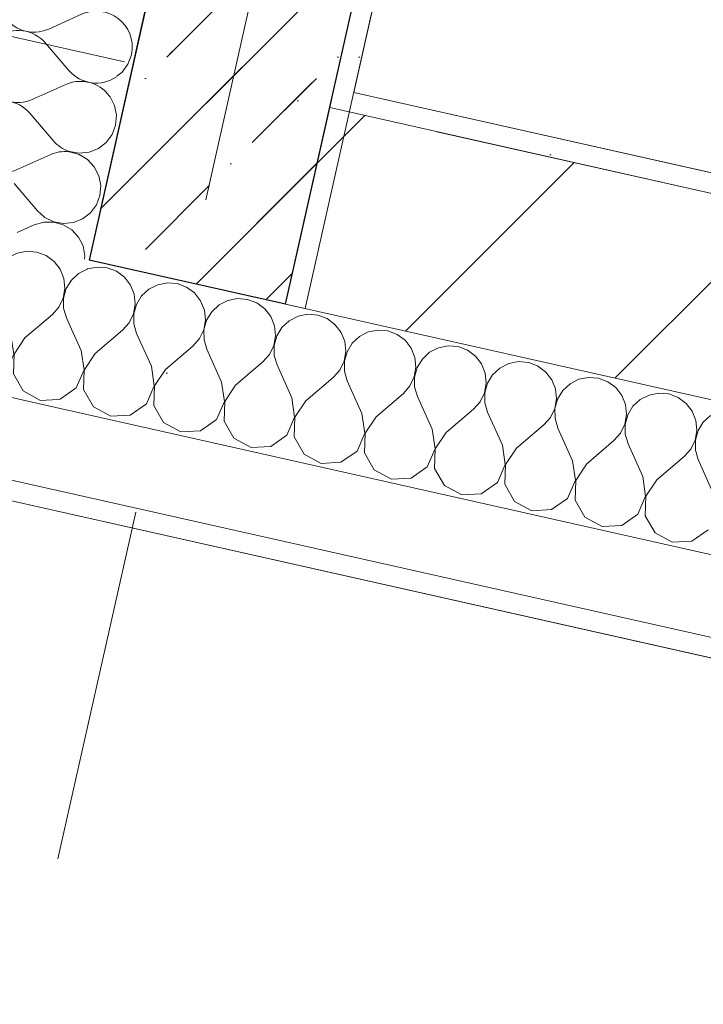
# Model space of a CAD drawing. Header units: millimetres. Extents: x -7218036 to -6972305, y 6116614 to 6334349.
# Tile 8 of 184: x -7182474 to -7181795, y 6135246 to 6136224. Entities that reach past the tile are written whole.
import ezdxf
from ezdxf.enums import TextEntityAlignment as Align

# ---------------------------------------------------------------- set-up
doc = ezdxf.new("R2010")
doc.units = ezdxf.units.MM
doc.header["$MEASUREMENT"] = 0
doc.linetypes.add('Штрихпунктирная', pattern=[670.277762, 352.777767, -176.388884, 0, -141.111112])
for name, color, linetype in [('S - квартира_помещение.АР', 7, 'Continuous'), ('АР-Стены_внешние_.АР', 7, 'Continuous'), ('АР-Чертеж-Оси_Осевые размеры.АР', 7, 'Continuous')]:
    doc.layers.add(name, color=color, linetype=linetype)
for name, color, linetype, lineweight in [('S - квартира_помещение.АР_Ном._пера__101', 252, 'Continuous', 0), ('АР-Стены_внешние_.АР_Ном._пера__1', 7, 'Continuous', 0), ('АР-Стены_внешние_.АР_Ном._пера__120', 7, 'Continuous', 0), ('АР-Чертеж-Оси_Осевые размеры.АР_Ном._пера__120', 7, 'Continuous', 0), ('Паспорта Зон Archicad_Ном._пера__1', 7, 'Continuous', 0)]:
    doc.layers.add(name, color=color, linetype=linetype, lineweight=lineweight)
doc.styles.add('РЎР“Р•РќР•Р\xa0Р\x98Р\xa0_РЎРўР\x98Р›Р¬_1', font='txt')
doc.styles.add('РЎР“Р•РќР•Р\xa0Р\x98Р\xa0_РЎРўР\x98Р›Р¬_2', font='calibri.ttf')
doc.styles.add('РЎР“Р•РќР•Р\xa0Р\x98Р\xa0_РЎРўР\x98Р›Р¬_3', font='GOTHIC.TTF')
pattern_1 = [(45, (-6566190.34, 6563027.8), (-111.369318, 111.369318), [0, -105, 0, -157.5]), (110, (-6565840.34, 6563027.8), (148.001588, 53.868173), [0, -77, 0, -133])]
pattern_2 = [(45, (-6566190.34, 6562677.8), (-84.852814, 84.852814), []), (45, (-6566232.77, 6562720.22), (-84.852814, 84.852814), [90, -30, 0, -30])]

# ---------------------------------------------------------------- blocks, each defined once
blk = doc.blocks.new('Стандартный Маркер Сетки[15]_6', base_point=(-7217047.88, 6143970.27))
at = {"layer": 'АР-Чертеж-Оси_Осевые размеры.АР_Ном._пера__120', "color": 7, "linetype": 'Штрихпунктирная', "lineweight": 0}
blk.add_line((-7216072.19, 6143751.13), (-7137130.99, 6126021.36), dxfattribs=at)
at = {"layer": 'АР-Чертеж-Оси_Осевые размеры.АР_Ном._пера__120', "color": 7, "lineweight": 0, "style": 'РЎР“Р•РќР•Р\xa0Р\x98Р\xa0_РЎРўР\x98Р›Р¬_3'}
for tag, p in [('AC_MarkerText_1_0', (-7217465.8, 6144260.91)), ('AC_MarkerText_1_1', (-7135597.52, 6125873.73))]:
    blk.add_attdef(tag, text='', height=350, rotation=347.34172, dxfattribs=at).set_placement(p, align=Align.TOP_CENTER)
blk = doc.blocks.new('Стандартный Маркер Сетки[18]_6', base_point=(-7217047.88, 6143970.27))
at = {"layer": 'АР-Чертеж-Оси_Осевые размеры.АР_Ном._пера__120', "color": 7, "linetype": 'Штрихпунктирная', "lineweight": 0}
blk.add_line((-7216072.19, 6143751.13), (-7137130.99, 6126021.36), dxfattribs=at)
at = {"layer": 'АР-Чертеж-Оси_Осевые размеры.АР_Ном._пера__120', "color": 7, "lineweight": 0, "style": 'РЎР“Р•РќР•Р\xa0Р\x98Р\xa0_РЎРўР\x98Р›Р¬_3'}
for tag, p in [('AC_MarkerText_1_0', (-7217465.8, 6144260.91)), ('AC_MarkerText_1_1', (-7135597.52, 6125873.73))]:
    blk.add_attdef(tag, text='', height=350, rotation=347.34172, dxfattribs=at).set_placement(p, align=Align.TOP_CENTER)
blk = doc.blocks.new('Стандартный Маркер Сетки[21]_6', base_point=(-7217047.88, 6143970.27))
at = {"layer": 'АР-Чертеж-Оси_Осевые размеры.АР_Ном._пера__120', "color": 7, "linetype": 'Штрихпунктирная', "lineweight": 0}
blk.add_line((-7216072.19, 6143751.13), (-7137130.99, 6126021.36), dxfattribs=at)
at = {"layer": 'АР-Чертеж-Оси_Осевые размеры.АР_Ном._пера__120', "color": 7, "lineweight": 0, "style": 'РЎР“Р•РќР•Р\xa0Р\x98Р\xa0_РЎРўР\x98Р›Р¬_3'}
for tag, p in [('AC_MarkerText_1_0', (-7217465.8, 6144260.91)), ('AC_MarkerText_1_1', (-7135597.52, 6125873.73))]:
    blk.add_attdef(tag, text='', height=350, rotation=347.34172, dxfattribs=at).set_placement(p, align=Align.TOP_CENTER)
blk = doc.blocks.new('Стандартный Маркер Сетки[24]_6', base_point=(-7217047.88, 6143970.27))
at = {"layer": 'АР-Чертеж-Оси_Осевые размеры.АР_Ном._пера__120', "color": 7, "linetype": 'Штрихпунктирная', "lineweight": 0}
blk.add_line((-7216072.19, 6143751.13), (-7137130.99, 6126021.36), dxfattribs=at)
at = {"layer": 'АР-Чертеж-Оси_Осевые размеры.АР_Ном._пера__120', "color": 7, "lineweight": 0, "style": 'РЎР“Р•РќР•Р\xa0Р\x98Р\xa0_РЎРўР\x98Р›Р¬_3'}
for tag, p in [('AC_MarkerText_1_0', (-7217465.8, 6144260.91)), ('AC_MarkerText_1_1', (-7135597.52, 6125873.73))]:
    blk.add_attdef(tag, text='', height=350, rotation=347.34172, dxfattribs=at).set_placement(p, align=Align.TOP_CENTER)
blk = doc.blocks.new('Жилая комната_1_33_7', base_point=(-7180351.79, 6134403.51))
at = {"layer": 'S - квартира_помещение.АР_Ном._пера__101', "color": 252, "linetype": 'Continuous', "lineweight": 0, "flags": 128}
blk.add_lwpolyline([(-7182142.08, 6136151.32), (-7178288.08, 6135285.74), (-7177115.7, 6140505.73), (-7180969.7, 6141371.31)], close=True, dxfattribs=at)
at = {"layer": 'Паспорта Зон Archicad_Ном._пера__1', "color": 7, "lineweight": 0, "style": 'РЎР“Р•РќР•Р\xa0Р\x98Р\xa0_РЎРўР\x98Р›Р¬_1'}
blk.add_attdef('ROOM_NUMBER', text='', height=250, rotation=347.34174, dxfattribs=at).set_placement((-7179425.21, 6139209.43), align=Align.MIDDLE_CENTER)
at = {"layer": 'Паспорта Зон Archicad_Ном._пера__1', "color": 7, "lineweight": 0, "style": 'РЎР“Р•РќР•Р\xa0Р\x98Р\xa0_РЎРўР\x98Р›Р¬_2'}
blk.add_attdef('ROOM_AREA', text='', height=200, rotation=347.34174, dxfattribs=at).set_placement((-7178556.28, 6135509.88), align=Align.MIDDLE_RIGHT)
blk = doc.blocks.new('*X557', base_point=(-6566190.34, 6562677.79))
at = {"layer": 'АР-Стены_внешние_.АР_Ном._пера__1', "color": 7, "linetype": 'Continuous', "lineweight": 0}
for p, q in [((-7182484.99, 6135987.29), (-7182492.21, 6135980.59)), ((-7182476.21, 6135991.76), (-7182484.99, 6135987.29)), ((-7182466.54, 6135993.66), (-7182476.21, 6135991.76)), ((-7182456.72, 6135992.85), (-7182466.54, 6135993.66)), ((-7182447.5, 6135989.39), (-7182456.72, 6135992.85)), ((-7182439.57, 6135983.53), (-7182447.5, 6135989.39)), ((-7182498.55, 6135972.44), (-7182498.99, 6135976.64)), ((-7182492.21, 6135980.59), (-7182497.33, 6135972.17)), ((-7182433.55, 6135975.74), (-7182439.57, 6135983.53)), ((-7182429.88, 6135966.59), (-7182433.55, 6135975.74)), ((-7182406.98, 6135975.87), (-7182415.3, 6135971.64)), ((-7182500.24, 6135962.73), (-7182498.55, 6135972.44)), ((-7182497.33, 6135972.17), (-7182499.96, 6135962.67)), ((-7182428.85, 6135956.79), (-7182429.88, 6135966.59)), ((-7182415.3, 6135971.64), (-7182422.52, 6135964.94)), ((-7182504.52, 6135953.86), (-7182500.24, 6135962.73)), ((-7182499.96, 6135962.67), (-7182499.88, 6135952.82)), ((-7182430.54, 6135947.08), (-7182428.85, 6135956.79)), ((-7182427.64, 6135956.52), (-7182430.26, 6135947.02)), ((-7182422.52, 6135964.94), (-7182427.64, 6135956.52)), ((-7182526.79, 6135933.07), (-7182511.06, 6135946.49)), ((-7182511.06, 6135946.49), (-7182504.52, 6135953.86)), ((-7182499.88, 6135952.82), (-7182497.12, 6135943.36)), ((-7182434.82, 6135938.21), (-7182430.54, 6135947.08)), ((-7182430.26, 6135947.02), (-7182430.19, 6135937.16)), ((-7182482.47, 6135910.79), (-7182497.12, 6135943.36)), ((-7182441.37, 6135930.84), (-7182434.82, 6135938.21)), ((-7182430.19, 6135937.16), (-7182427.43, 6135927.71)), ((-7182468.54, 6135907.66), (-7182441.37, 6135930.84)), ((-7182421, 6135913.42), (-7182427.43, 6135927.71)), ((-7182479.64, 6135891.47), (-7182482.47, 6135910.79)), ((-7182468.54, 6135907.66), (-7182479.36, 6135891.41)), ((-7182549.37, 6135897.68), (-7182549.71, 6135887.56)), ((-7182549.71, 6135887.56), (-7182540.02, 6135870.61)), ((-7182487.38, 6135873.56), (-7182479.64, 6135891.47)), ((-7182479.36, 6135891.41), (-7182480.02, 6135871.9)), ((-7182540.02, 6135870.61), (-7182522.87, 6135861.29)), ((-7182503.38, 6135862.38), (-7182487.38, 6135873.56)), ((-7182480.02, 6135871.9), (-7182470.33, 6135854.96)), ((-7182522.87, 6135861.29), (-7182503.38, 6135862.38)), ((-7182470.33, 6135854.96), (-7182453.18, 6135845.64)), ((-7182453.18, 6135845.64), (-7182436.01, 6135846.6))]:
    blk.add_line(p, q, dxfattribs=at)
blk = doc.blocks.new('*X558', base_point=(-6566190.34, 6562677.79))
at = {"layer": 'АР-Стены_внешние_.АР_Ном._пера__1', "color": 7, "linetype": 'Continuous', "lineweight": 0}
for p, q in [((-7182406.52, 6135976.11), (-7182406.98, 6135975.87)), ((-7182396.85, 6135978.01), (-7182406.52, 6135976.11)), ((-7182387.03, 6135977.2), (-7182396.85, 6135978.01)), ((-7182377.8, 6135973.73), (-7182387.03, 6135977.2)), ((-7182369.88, 6135967.88), (-7182377.8, 6135973.73)), ((-7182363.85, 6135960.08), (-7182369.88, 6135967.88)), ((-7182360.19, 6135950.94), (-7182363.85, 6135960.08)), ((-7182345.61, 6135955.99), (-7182352.83, 6135949.28)), ((-7182336.82, 6135960.46), (-7182345.61, 6135955.99)), ((-7182327.16, 6135962.36), (-7182336.82, 6135960.46)), ((-7182317.34, 6135961.55), (-7182327.16, 6135962.36)), ((-7182308.11, 6135958.08), (-7182317.34, 6135961.55)), ((-7182300.19, 6135952.23), (-7182308.11, 6135958.08)), ((-7182359.16, 6135941.14), (-7182360.19, 6135950.94)), ((-7182352.83, 6135949.28), (-7182357.95, 6135940.86)), ((-7182294.16, 6135944.43), (-7182300.19, 6135952.23)), ((-7182257.46, 6135946.71), (-7182267.13, 6135944.8)), ((-7182247.64, 6135945.89), (-7182257.46, 6135946.71)), ((-7182238.42, 6135942.43), (-7182247.64, 6135945.89)), ((-7182360.85, 6135931.43), (-7182359.16, 6135941.14)), ((-7182357.95, 6135940.86), (-7182360.57, 6135931.37)), ((-7182290.5, 6135935.28), (-7182294.16, 6135944.43)), ((-7182275.91, 6135940.33), (-7182283.14, 6135933.63)), ((-7182267.13, 6135944.8), (-7182275.91, 6135940.33)), ((-7182230.49, 6135936.58), (-7182238.42, 6135942.43)), ((-7182224.47, 6135928.78), (-7182230.49, 6135936.58)), ((-7182365.13, 6135922.55), (-7182360.85, 6135931.43)), ((-7182360.57, 6135931.37), (-7182360.5, 6135921.51)), ((-7182289.47, 6135925.48), (-7182290.5, 6135935.28)), ((-7182283.14, 6135933.63), (-7182288.26, 6135925.21)), ((-7182220.8, 6135919.63), (-7182224.47, 6135928.78)), ((-7182197.44, 6135929.15), (-7182206.22, 6135924.68)), ((-7182187.77, 6135931.05), (-7182197.44, 6135929.15)), ((-7182177.95, 6135930.24), (-7182187.77, 6135931.05)), ((-7182168.73, 6135926.78), (-7182177.95, 6135930.24)), ((-7182160.8, 6135920.92), (-7182168.73, 6135926.78)), ((-7182371.67, 6135915.18), (-7182365.13, 6135922.55)), ((-7182360.5, 6135921.51), (-7182357.74, 6135912.05)), ((-7182291.16, 6135915.78), (-7182289.47, 6135925.48)), ((-7182288.26, 6135925.21), (-7182290.88, 6135915.71)), ((-7182219.78, 6135909.83), (-7182220.8, 6135919.63)), ((-7182213.45, 6135917.98), (-7182218.56, 6135909.56)), ((-7182206.22, 6135924.68), (-7182213.45, 6135917.98)), ((-7182154.78, 6135913.13), (-7182160.8, 6135920.92)), ((-7182412.78, 6135895.13), (-7182421, 6135913.42)), ((-7182398.84, 6135892), (-7182371.67, 6135915.18)), ((-7182343.09, 6135879.48), (-7182357.74, 6135912.05)), ((-7182301.98, 6135899.53), (-7182295.44, 6135906.9)), ((-7182295.44, 6135906.9), (-7182291.16, 6135915.78)), ((-7182290.88, 6135915.71), (-7182290.81, 6135905.86)), ((-7182221.47, 6135900.12), (-7182219.78, 6135909.83)), ((-7182218.56, 6135909.56), (-7182221.19, 6135900.06)), ((-7182151.11, 6135903.98), (-7182154.78, 6135913.13)), ((-7182136.53, 6135909.03), (-7182143.75, 6135902.33)), ((-7182127.75, 6135913.5), (-7182136.53, 6135909.03)), ((-7182118.08, 6135915.4), (-7182127.75, 6135913.5)), ((-7182108.26, 6135914.59), (-7182118.08, 6135915.4)), ((-7182099.03, 6135911.12), (-7182108.26, 6135914.59)), ((-7182091.11, 6135905.27), (-7182099.03, 6135911.12)), ((-7182329.15, 6135876.35), (-7182301.98, 6135899.53)), ((-7182290.81, 6135905.86), (-7182288.04, 6135896.4)), ((-7182225.75, 6135891.25), (-7182221.47, 6135900.12)), ((-7182221.19, 6135900.06), (-7182221.11, 6135890.21)), ((-7182150.08, 6135894.18), (-7182151.11, 6135903.98)), ((-7182143.75, 6135902.33), (-7182148.87, 6135893.91)), ((-7182085.08, 6135897.47), (-7182091.11, 6135905.27)), ((-7182081.42, 6135888.33), (-7182085.08, 6135897.47)), ((-7182058.06, 6135897.85), (-7182066.84, 6135893.38)), ((-7182048.39, 6135899.75), (-7182058.06, 6135897.85)), ((-7182038.57, 6135898.94), (-7182048.39, 6135899.75)), ((-7182029.34, 6135895.47), (-7182038.57, 6135898.94)), ((-7182409.95, 6135875.82), (-7182412.78, 6135895.13)), ((-7182398.84, 6135892), (-7182409.66, 6135875.76)), ((-7182273.4, 6135863.83), (-7182288.04, 6135896.4)), ((-7182232.29, 6135883.88), (-7182225.75, 6135891.25)), ((-7182221.11, 6135890.21), (-7182218.35, 6135880.75)), ((-7182151.78, 6135884.47), (-7182150.08, 6135894.18)), ((-7182148.87, 6135893.91), (-7182151.49, 6135884.41)), ((-7182080.39, 6135878.53), (-7182081.42, 6135888.33)), ((-7182066.84, 6135893.38), (-7182074.06, 6135886.67)), ((-7182021.42, 6135889.62), (-7182029.34, 6135895.47)), ((-7182015.39, 6135881.82), (-7182021.42, 6135889.62)), ((-7182340.25, 6135860.17), (-7182343.09, 6135879.48)), ((-7182259.46, 6135860.7), (-7182232.29, 6135883.88)), ((-7182203.7, 6135848.18), (-7182218.35, 6135880.75)), ((-7182156.05, 6135875.6), (-7182151.78, 6135884.47)), ((-7182151.49, 6135884.41), (-7182151.42, 6135874.55)), ((-7182082.08, 6135868.82), (-7182080.39, 6135878.53)), ((-7182079.18, 6135878.25), (-7182081.8, 6135868.76)), ((-7182074.06, 6135886.67), (-7182079.18, 6135878.25)), ((-7182011.73, 6135872.67), (-7182015.39, 6135881.82)), ((-7181997.14, 6135877.72), (-7182004.37, 6135871.02)), ((-7181988.36, 6135882.19), (-7181997.14, 6135877.72)), ((-7181978.69, 6135884.1), (-7181988.36, 6135882.19)), ((-7181968.87, 6135883.28), (-7181978.69, 6135884.1)), ((-7181959.65, 6135879.82), (-7181968.87, 6135883.28)), ((-7181951.72, 6135873.97), (-7181959.65, 6135879.82)), ((-7182417.69, 6135857.9), (-7182409.95, 6135875.82)), ((-7182409.66, 6135875.76), (-7182410.33, 6135856.25)), ((-7182329.15, 6135876.35), (-7182339.97, 6135860.11)), ((-7182189.77, 6135845.05), (-7182162.6, 6135868.23)), ((-7182162.6, 6135868.23), (-7182156.05, 6135875.6)), ((-7182151.42, 6135874.55), (-7182148.66, 6135865.1)), ((-7182086.36, 6135859.94), (-7182082.08, 6135868.82)), ((-7182081.8, 6135868.76), (-7182081.73, 6135858.9)), ((-7182010.7, 6135862.87), (-7182011.73, 6135872.67)), ((-7182004.37, 6135871.02), (-7182009.49, 6135862.6)), ((-7181945.7, 6135866.17), (-7181951.72, 6135873.97)), ((-7181909, 6135868.44), (-7181918.67, 6135866.54)), ((-7181899.18, 6135867.63), (-7181909, 6135868.44)), ((-7181889.96, 6135864.17), (-7181899.18, 6135867.63)), ((-7182433.69, 6135846.73), (-7182417.69, 6135857.9)), ((-7182347.99, 6135842.25), (-7182340.25, 6135860.17)), ((-7182339.97, 6135860.11), (-7182340.64, 6135840.6)), ((-7182270.56, 6135844.52), (-7182273.4, 6135863.83)), ((-7182259.46, 6135860.7), (-7182270.28, 6135844.45)), ((-7182134.01, 6135832.52), (-7182148.66, 6135865.1)), ((-7182092.9, 6135852.57), (-7182086.36, 6135859.94)), ((-7182081.73, 6135858.9), (-7182078.97, 6135849.44)), ((-7182012.39, 6135853.17), (-7182010.7, 6135862.87)), ((-7182009.49, 6135862.6), (-7182012.11, 6135853.1)), ((-7181942.03, 6135857.02), (-7181945.7, 6135866.17)), ((-7181927.45, 6135862.07), (-7181934.68, 6135855.37)), ((-7181918.67, 6135866.54), (-7181927.45, 6135862.07)), ((-7181882.03, 6135858.31), (-7181889.96, 6135864.17)), ((-7181876.01, 6135850.52), (-7181882.03, 6135858.31)), ((-7182410.33, 6135856.25), (-7182400.64, 6135839.31)), ((-7182200.87, 6135828.86), (-7182203.7, 6135848.18)), ((-7182120.07, 6135829.39), (-7182092.9, 6135852.57)), ((-7182064.32, 6135816.87), (-7182078.97, 6135849.44)), ((-7182016.67, 6135844.29), (-7182012.39, 6135853.17)), ((-7182012.11, 6135853.1), (-7182012.04, 6135843.25)), ((-7181941.01, 6135847.22), (-7181942.03, 6135857.02)), ((-7181934.68, 6135855.37), (-7181939.79, 6135846.95)), ((-7181872.34, 6135841.37), (-7181876.01, 6135850.52)), ((-7181848.98, 6135850.89), (-7181857.76, 6135846.42)), ((-7181839.31, 6135852.79), (-7181848.98, 6135850.89)), ((-7181829.49, 6135851.98), (-7181839.31, 6135852.79)), ((-7181820.26, 6135848.51), (-7181829.49, 6135851.98)), ((-7181812.34, 6135842.66), (-7181820.26, 6135848.51)), ((-7182436.01, 6135846.6), (-7182433.69, 6135846.73)), ((-7182400.64, 6135839.31), (-7182383.49, 6135829.99)), ((-7182364, 6135831.08), (-7182347.99, 6135842.25)), ((-7182340.64, 6135840.6), (-7182330.95, 6135823.65)), ((-7182278.3, 6135826.6), (-7182270.56, 6135844.52)), ((-7182270.28, 6135844.45), (-7182270.94, 6135824.95)), ((-7182189.77, 6135845.05), (-7182200.59, 6135828.8)), ((-7182023.21, 6135836.92), (-7182016.67, 6135844.29)), ((-7182012.04, 6135843.25), (-7182009.27, 6135833.79)), ((-7181942.7, 6135837.51), (-7181941.01, 6135847.22)), ((-7181939.79, 6135846.95), (-7181942.42, 6135837.45)), ((-7181871.31, 6135831.57), (-7181872.34, 6135841.37)), ((-7181864.98, 6135839.72), (-7181870.1, 6135831.3)), ((-7181857.76, 6135846.42), (-7181864.98, 6135839.72)), ((-7181806.31, 6135834.86), (-7181812.34, 6135842.66)), ((-7182383.49, 6135829.99), (-7182364, 6135831.08)), ((-7182208.61, 6135810.95), (-7182200.87, 6135828.86)), ((-7182200.59, 6135828.8), (-7182201.25, 6135809.29)), ((-7182131.18, 6135813.21), (-7182134.01, 6135832.52)), ((-7182120.07, 6135829.39), (-7182130.89, 6135813.15)), ((-7182050.38, 6135813.74), (-7182023.21, 6135836.92)), ((-7181994.63, 6135801.22), (-7182009.27, 6135833.79)), ((-7181953.52, 6135821.27), (-7181946.98, 6135828.64)), ((-7181946.98, 6135828.64), (-7181942.7, 6135837.51)), ((-7181942.42, 6135837.45), (-7181942.34, 6135827.6)), ((-7181873.01, 6135821.86), (-7181871.31, 6135831.57)), ((-7181870.1, 6135831.3), (-7181872.72, 6135821.8)), ((-7181802.65, 6135825.72), (-7181806.31, 6135834.86)), ((-7181788.07, 6135830.76), (-7181795.29, 6135824.06)), ((-7182330.95, 6135823.65), (-7182313.8, 6135814.34)), ((-7182294.31, 6135815.43), (-7182278.3, 6135826.6)), ((-7182270.94, 6135824.95), (-7182261.25, 6135808)), ((-7181980.69, 6135798.09), (-7181953.52, 6135821.27)), ((-7181942.34, 6135827.6), (-7181939.58, 6135818.14)), ((-7181877.28, 6135812.99), (-7181873.01, 6135821.86)), ((-7181872.72, 6135821.8), (-7181872.65, 6135811.94)), ((-7181801.62, 6135815.92), (-7181802.65, 6135825.72)), ((-7181795.29, 6135824.06), (-7181800.41, 6135815.64)), ((-7182313.8, 6135814.34), (-7182294.31, 6135815.43)), ((-7182224.61, 6135799.77), (-7182208.61, 6135810.95)), ((-7182201.25, 6135809.29), (-7182191.56, 6135792.35)), ((-7182138.92, 6135795.29), (-7182131.18, 6135813.21)), ((-7182130.89, 6135813.15), (-7182131.56, 6135793.64)), ((-7182061.48, 6135797.56), (-7182064.32, 6135816.87)), ((-7182050.38, 6135813.74), (-7182061.2, 6135797.5)), ((-7181924.93, 6135785.57), (-7181939.58, 6135818.14)), ((-7181883.83, 6135805.62), (-7181877.28, 6135812.99)), ((-7181872.65, 6135811.94), (-7181869.89, 6135802.49)), ((-7181803.31, 6135806.21), (-7181801.62, 6135815.92)), ((-7181800.41, 6135815.64), (-7181803.03, 6135806.15)), ((-7182261.25, 6135808), (-7182244.1, 6135798.68)), ((-7182244.1, 6135798.68), (-7182224.61, 6135799.77)), ((-7181991.79, 6135781.91), (-7181994.63, 6135801.22)), ((-7181911, 6135782.44), (-7181883.83, 6135805.62)), ((-7181855.24, 6135769.91), (-7181869.89, 6135802.49)), ((-7181807.59, 6135797.33), (-7181803.31, 6135806.21)), ((-7181803.03, 6135806.15), (-7181802.96, 6135796.29)), ((-7182191.56, 6135792.35), (-7182174.41, 6135783.03)), ((-7182154.92, 6135784.12), (-7182138.92, 6135795.29)), ((-7182131.56, 6135793.64), (-7182121.87, 6135776.7)), ((-7182069.22, 6135779.64), (-7182061.48, 6135797.56)), ((-7182061.2, 6135797.5), (-7182061.87, 6135777.99)), ((-7181980.69, 6135798.09), (-7181991.51, 6135781.84)), ((-7181841.3, 6135766.78), (-7181814.13, 6135789.96)), ((-7181814.13, 6135789.96), (-7181807.59, 6135797.33)), ((-7181802.96, 6135796.29), (-7181800.2, 6135786.83)), ((-7182174.41, 6135783.03), (-7182154.92, 6135784.12)), ((-7182085.23, 6135768.47), (-7182069.22, 6135779.64)), ((-7181999.53, 6135763.99), (-7181991.79, 6135781.91)), ((-7181991.51, 6135781.84), (-7181992.17, 6135762.34)), ((-7181922.1, 6135766.25), (-7181924.93, 6135785.57)), ((-7181911, 6135782.44), (-7181921.82, 6135766.19)), ((-7181785.55, 6135754.26), (-7181800.2, 6135786.83)), ((-7182121.87, 6135776.7), (-7182104.72, 6135767.38)), ((-7182061.87, 6135777.99), (-7182052.18, 6135761.04)), ((-7181852.41, 6135750.6), (-7181855.24, 6135769.91)), ((-7182104.72, 6135767.38), (-7182085.23, 6135768.47)), ((-7182052.18, 6135761.04), (-7182035.03, 6135751.73)), ((-7182015.54, 6135752.82), (-7181999.53, 6135763.99)), ((-7181992.17, 6135762.34), (-7181982.48, 6135745.39)), ((-7181929.84, 6135748.34), (-7181922.1, 6135766.25)), ((-7181921.82, 6135766.19), (-7181922.48, 6135746.68)), ((-7181841.3, 6135766.78), (-7181852.12, 6135750.54)), ((-7182035.03, 6135751.73), (-7182015.54, 6135752.82)), ((-7181860.15, 6135732.68), (-7181852.41, 6135750.6)), ((-7181852.12, 6135750.54), (-7181852.79, 6135731.03)), ((-7181982.48, 6135745.39), (-7181965.33, 6135736.07)), ((-7181945.84, 6135737.16), (-7181929.84, 6135748.34)), ((-7181922.48, 6135746.68), (-7181912.79, 6135729.74)), ((-7181965.33, 6135736.07), (-7181945.84, 6135737.16)), ((-7181876.15, 6135721.51), (-7181860.15, 6135732.68)), ((-7181852.79, 6135731.03), (-7181843.1, 6135714.09)), ((-7181912.79, 6135729.74), (-7181895.64, 6135720.42)), ((-7181895.64, 6135720.42), (-7181876.15, 6135721.51)), ((-7181843.1, 6135714.09), (-7181825.95, 6135704.77)), ((-7181806.46, 6135705.86), (-7181790.45, 6135717.03)), ((-7181825.95, 6135704.77), (-7181806.46, 6135705.86))]:
    blk.add_line(p, q, dxfattribs=at)
blk = doc.blocks.new('Стена_149_7', base_point=(-7182444.06, 6136198.65))
at = {"layer": 'АР-Стены_внешние_.АР', "linetype": 'Continuous', "lineweight": 0, "true_color": 0x000000}
h = blk.add_hatch(dxfattribs=at)
h.set_pattern_fill('ШТУКАТУРКА__ГИПС_01_0007', color=18, style=0, pattern_type=2)
h.set_pattern_definition(pattern_1)
h.paths.add_polyline_path([(-7182142.1, 6136151.33), (-7182161.62, 6136155.71), (-7182166, 6136136.2), (-7182146.49, 6136131.82)])
h = blk.add_hatch(dxfattribs=at)
h.set_pattern_fill('ШТУКАТУРКА__ГИПС_01_0007', color=18, style=0, pattern_type=2)
h.set_pattern_definition(pattern_1)
h.paths.add_polyline_path([(-7182146.49, 6136131.82), (-7181336.63, 6135949.93), (-7181332.25, 6135969.44), (-7182142.1, 6136151.33)])
h = blk.add_hatch(dxfattribs=at)
h.set_pattern_fill('БЛОКИ_БЕТОННЫЕ_ЭФФЕКТИВН_76', color=18, style=0, pattern_type=2)
h.set_pattern_definition([(45, (-6566190.34, 6562677.8), (-127.27922, 127.27922), [])])
h.paths.add_polyline_path([(-7182209.83, 6135941.06), (-7181380.46, 6135754.79), (-7181336.63, 6135949.93), (-7182166, 6136136.2)])
at = {"layer": 'АР-Стены_внешние_.АР_Ном._пера__1', "color": 7, "linetype": 'Continuous', "lineweight": 0}
for p, q in [((-7182361.13, 6136180.03), (-7182356.75, 6136199.54)), ((-7182404.95, 6135984.89), (-7182361.13, 6136180.03)), ((-7182568.4, 6135867.86), (-7182437.82, 6135838.53)), ((-7182437.82, 6135838.53), (-7181413.33, 6135608.43)), ((-7182601.71, 6135793.35), (-7181430.86, 6135530.38))]:
    blk.add_line(p, q, dxfattribs=at)
at = {"layer": 'АР-Стены_внешние_.АР_Ном._пера__1', "color": 7, "linetype": 'Continuous', "lineweight": 30}
for p, q in [((-7182356.75, 6136199.54), (-7182361.13, 6136180.03)), ((-7182361.13, 6136180.03), (-7182404.95, 6135984.89)), ((-7182166, 6136136.2), (-7182161.62, 6136155.71)), ((-7182209.83, 6135941.06), (-7182166, 6136136.2))]:
    blk.add_line(p, q, dxfattribs=at)
at = {"layer": 'АР-Стены_внешние_.АР_Ном._пера__1', "color": 7, "linetype": 'Continuous', "lineweight": 15}
for p, q in [((-7181336.63, 6135949.93), (-7182166, 6136136.2)), ((-7182404.95, 6135984.89), (-7182209.83, 6135941.06)), ((-7182209.83, 6135941.06), (-7181380.46, 6135754.79))]:
    blk.add_line(p, q, dxfattribs=at)
at = {"layer": 'АР-Стены_внешние_.АР_Ном._пера__1', "color": 7, "linetype": 'Continuous', "lineweight": 0, "flags": 128}
for points in [[(-7181332.25, 6135969.44), (-7182142.1, 6136151.33)], [(-7182606.09, 6135773.83), (-7181435.24, 6135510.87)]]:
    blk.add_lwpolyline(points, dxfattribs=at)
at = {"layer": 'АР-Стены_внешние_.АР', "color": 7, "lineweight": 0}
for name in ['*X557', '*X558']:
    blk.add_blockref(name, (-6566190.34, 6562677.79), dxfattribs=at)
blk = doc.blocks.new('*X690', base_point=(-6566190.34, 6562677.79))
at = {"layer": 'АР-Стены_внешние_.АР_Ном._пера__1', "color": 7, "linetype": 'Continuous', "lineweight": 0}
for p, q in [((-7182362.89, 6136188.48), (-7182362.76, 6136190.12)), ((-7182365.68, 6136181.05), (-7182362.89, 6136188.48))]:
    blk.add_line(p, q, dxfattribs=at)
blk = doc.blocks.new('*X691', base_point=(-6566190.34, 6562677.79))
at = {"layer": 'АР-Стены_внешние_.АР_Ном._пера__1', "color": 7, "linetype": 'Continuous', "lineweight": 0}
for p, q in [((-7182366.36, 6136179.26), (-7182365.68, 6136181.05)), ((-7182377.22, 6136167.46), (-7182372.21, 6136171.33)), ((-7182372.21, 6136171.33), (-7182366.36, 6136179.26)), ((-7182384.1, 6136147.06), (-7182387.74, 6136150.97)), ((-7182379.63, 6136138.28), (-7182384.1, 6136147.06)), ((-7182377.73, 6136128.61), (-7182379.63, 6136138.28)), ((-7182378.54, 6136118.79), (-7182377.73, 6136128.61)), ((-7182382.01, 6136109.56), (-7182378.54, 6136118.79)), ((-7182387.86, 6136101.64), (-7182382.01, 6136109.56)), ((-7182424.38, 6136092.33), (-7182425.16, 6136092.32)), ((-7182424.82, 6136092.86), (-7182424.31, 6136092.61)), ((-7182414.88, 6136089.71), (-7182424.38, 6136092.33)), ((-7182424.31, 6136092.61), (-7182414.61, 6136090.92)), ((-7182404.81, 6136091.95), (-7182395.66, 6136095.61)), ((-7182395.66, 6136095.61), (-7182387.86, 6136101.64)), ((-7182406.46, 6136084.59), (-7182414.88, 6136089.71)), ((-7182414.61, 6136090.92), (-7182404.81, 6136091.95)), ((-7182399.76, 6136077.36), (-7182406.46, 6136084.59)), ((-7182395.28, 6136068.58), (-7182399.76, 6136077.36)), ((-7182393.38, 6136058.92), (-7182395.28, 6136068.58)), ((-7182394.19, 6136049.1), (-7182393.38, 6136058.92)), ((-7182397.66, 6136039.87), (-7182394.19, 6136049.1)), ((-7182459.84, 6136037.99), (-7182456.21, 6136033.74)), ((-7182456.21, 6136033.74), (-7182448.84, 6136027.2)), ((-7182403.51, 6136031.94), (-7182397.66, 6136039.87)), ((-7182448.84, 6136027.2), (-7182439.96, 6136022.92)), ((-7182420.46, 6136022.25), (-7182411.31, 6136025.92)), ((-7182411.31, 6136025.92), (-7182403.51, 6136031.94)), ((-7182476.31, 6136012.17), (-7182459.34, 6136019.8)), ((-7182449.88, 6136022.56), (-7182459.34, 6136019.8)), ((-7182440.03, 6136022.64), (-7182449.88, 6136022.56)), ((-7182430.53, 6136020.01), (-7182440.03, 6136022.64)), ((-7182439.96, 6136022.92), (-7182430.26, 6136021.23)), ((-7182422.11, 6136014.9), (-7182430.53, 6136020.01)), ((-7182430.26, 6136021.23), (-7182420.46, 6136022.25)), ((-7182415.41, 6136007.67), (-7182422.11, 6136014.9)), ((-7182410.94, 6135998.89), (-7182415.41, 6136007.67)), ((-7182409.03, 6135989.22), (-7182410.94, 6135998.89)), ((-7182409.31, 6135985.86), (-7182409.03, 6135989.22))]:
    blk.add_line(p, q, dxfattribs=at)
blk = doc.blocks.new('*X692', base_point=(-6566190.34, 6562677.79))
at = {"layer": 'АР-Стены_внешние_.АР_Ном._пера__1', "color": 7, "linetype": 'Continuous', "lineweight": 0}
for p, q in [((-7182444.96, 6136214.23), (-7182412.38, 6136228.88)), ((-7182448.09, 6136200.29), (-7182424.91, 6136173.12)), ((-7182460.61, 6136144.54), (-7182428.04, 6136159.19)), ((-7182463.74, 6136130.6), (-7182440.56, 6136103.43)), ((-7182476.26, 6136074.85), (-7182443.69, 6136089.49)), ((-7182479.39, 6136060.91), (-7182459.84, 6136037.99))]:
    blk.add_line(p, q, dxfattribs=at)
for centre, start, end in [((-7182459.6, 6136246.8), 40.47248, 294.21228), ((-7182397.74, 6136196.31), 350.70136, 114.21228), ((-7182475.26, 6136177.11), 40.47248, 294.21228), ((-7182397.74, 6136196.31), 220.47248, 304.21291), ((-7182413.39, 6136126.61), 43.65579, 114.21228), ((-7182490.91, 6136107.42), 40.47248, 294.21228), ((-7182413.39, 6136126.61), 220.47248, 251.25849), ((-7182429.04, 6136056.92), 83.67071, 114.21228)]:
    blk.add_arc(centre, 35.71, start, end, dxfattribs=at)
blk = doc.blocks.new('Стена_212_7', base_point=(-7182126.38, 6137613.22))
at = {"layer": 'АР-Стены_внешние_.АР_Ном._пера__1', "color": 7, "linetype": 'Continuous', "lineweight": 0}
for p, q in [((-7182361.13, 6136180.03), (-7182356.75, 6136199.54)), ((-7182404.95, 6135984.89), (-7182361.13, 6136180.03))]:
    blk.add_line(p, q, dxfattribs=at)
at = {"layer": 'АР-Стены_внешние_.АР_Ном._пера__1', "color": 7, "linetype": 'Continuous', "lineweight": 0, "flags": 128}
blk.add_lwpolyline([(-7182356.75, 6136199.54), (-7182098.22, 6137350.67)], dxfattribs=at)
at = {"layer": 'АР-Стены_внешние_.АР', "color": 7, "lineweight": 0}
for name in ['*X692', '*X690', '*X691']:
    blk.add_blockref(name, (-6566190.34, 6562677.79), dxfattribs=at)
blk = doc.blocks.new('Стена_257_7', base_point=(-7182307.4, 6135962.98))
at = {"layer": 'АР-Стены_внешние_.АР', "linetype": 'Continuous', "lineweight": 0, "true_color": 0x000000}
h = blk.add_hatch(dxfattribs=at)
h.set_pattern_fill('ЖЕЛЕЗОБЕТОН__PROJECT__0007', color=18, style=0, pattern_type=2)
h.set_pattern_definition(pattern_2)
h.paths.add_polyline_path([(-7182209.83, 6135941.06), (-7181826.37, 6137648.34), (-7182021.51, 6137692.17), (-7182404.97, 6135984.89)])
h = blk.add_hatch(dxfattribs=at)
h.set_pattern_fill('ШТУКАТУРКА__ГИПС_01_0007', color=18, style=0, pattern_type=2)
h.set_pattern_definition(pattern_1)
h.paths.add_polyline_path([(-7182190.31, 6135936.68), (-7181806.86, 6137643.96), (-7181826.37, 6137648.34), (-7182209.83, 6135941.06)])
h = blk.add_hatch(dxfattribs=at)
h.set_pattern_fill('ЖЕЛЕЗОБЕТОН__PROJECT__0007', color=18, style=0, pattern_type=2)
h.set_pattern_definition(pattern_2)
h.paths.add_polyline_path([(-7182161.62, 6136155.71), (-7182356.75, 6136199.54), (-7182361.13, 6136180.03), (-7182166, 6136136.2)])
h = blk.add_hatch(dxfattribs=at)
h.set_pattern_fill('ЖЕЛЕЗОБЕТОН__PROJECT__0007', color=18, style=0, pattern_type=2)
h.set_pattern_definition(pattern_2)
h.paths.add_polyline_path([(-7182166, 6136136.2), (-7182361.13, 6136180.03), (-7182404.95, 6135984.89), (-7182209.83, 6135941.06)])
at = {"layer": 'АР-Стены_внешние_.АР_Ном._пера__1', "color": 7, "linetype": 'Continuous', "lineweight": 30}
for p, q in [((-7182209.83, 6135941.06), (-7181826.37, 6137648.34)), ((-7182356.75, 6136199.54), (-7182361.13, 6136180.03)), ((-7182361.13, 6136180.03), (-7182404.95, 6135984.89)), ((-7182166, 6136136.2), (-7182161.62, 6136155.71)), ((-7182209.83, 6135941.06), (-7182166, 6136136.2))]:
    blk.add_line(p, q, dxfattribs=at)
at = {"layer": 'АР-Стены_внешние_.АР_Ном._пера__1', "color": 7, "linetype": 'Continuous', "lineweight": 15}
blk.add_line((-7182404.95, 6135984.89), (-7182209.83, 6135941.06), dxfattribs=at)
at = {"layer": 'АР-Стены_внешние_.АР_Ном._пера__1', "color": 7, "linetype": 'Continuous', "lineweight": 30, "flags": 128}
for points in [[(-7182021.51, 6137692.17), (-7182404.97, 6135984.89)], [(-7182209.83, 6135941.06), (-7182404.97, 6135984.89)]]:
    blk.add_lwpolyline(points, dxfattribs=at)
at = {"layer": 'АР-Стены_внешние_.АР_Ном._пера__1', "color": 7, "linetype": 'Continuous', "lineweight": 0, "flags": 128}
for points in [[(-7182190.31, 6135936.68), (-7181806.86, 6137643.96)], [(-7182190.31, 6135936.68), (-7182209.83, 6135941.06)]]:
    blk.add_lwpolyline(points, dxfattribs=at)
blk = doc.blocks.new('Стандартный Маркер Сетки[155]_7', base_point=(-7178760.6, 6151754.35))
at = {"layer": 'АР-Чертеж-Оси_Осевые размеры.АР_Ном._пера__120', "color": 7, "linetype": 'Штрихпунктирная', "lineweight": 0}
blk.add_line((-7178979.74, 6150778.66), (-7183542.25, 6130464.26), dxfattribs=at)
at = {"layer": 'АР-Чертеж-Оси_Осевые размеры.АР_Ном._пера__120', "color": 7, "lineweight": 0, "style": 'РЎР“Р•РќР•Р\xa0Р\x98Р\xa0_РЎРўР\x98Р›Р¬_3'}
blk.add_attdef('AC_MarkerText_1', text='', height=350, rotation=347.34172, dxfattribs=at).set_placement((-7183801.02, 6129181.79), align=Align.TOP_CENTER)
blk = doc.blocks.new('Стандартный Маркер Сетки[187]_7', base_point=(-7178760.6, 6151754.35))
at = {"layer": 'АР-Чертеж-Оси_Осевые размеры.АР_Ном._пера__120', "color": 7, "linetype": 'Штрихпунктирная', "lineweight": 0}
blk.add_line((-7178979.74, 6150778.66), (-7183542.25, 6130464.26), dxfattribs=at)
at = {"layer": 'АР-Чертеж-Оси_Осевые размеры.АР_Ном._пера__120', "color": 7, "lineweight": 0, "style": 'РЎР“Р•РќР•Р\xa0Р\x98Р\xa0_РЎРўР\x98Р›Р¬_3'}
blk.add_attdef('AC_MarkerText_1', text='', height=350, rotation=347.34172, dxfattribs=at).set_placement((-7183801.02, 6129181.79), align=Align.TOP_CENTER)

msp = doc.modelspace()

# ---------------------------------------------------------------- linework, layer by layer
at = {"layer": 'S - квартира_помещение.АР', "color": 254, "linetype": 'Continuous', "lineweight": 0, "true_color": 0xffe1c4, "flags": 128}
msp.add_lwpolyline([(-7182142.08, 6136151.32), (-7178288.08, 6135285.74), (-7177115.7, 6140505.73), (-7180969.7, 6141371.31)], close=True, dxfattribs=at)
at = {"layer": 'АР-Стены_внешние_.АР_Ном._пера__120', "color": 7, "linetype": 'Continuous', "lineweight": 0}
msp.add_lwpolyline([(-7161011.82, 6146220.72), (-7164427.73, 6146987.91), (-7164548.23, 6146451.38), (-7167504.08, 6147115.25), (-7166658.25, 6150881.3), (-7175585.04, 6152886.17), (-7176044.04, 6150842.43), (-7179303.32, 6151574.45), (-7179355.9, 6151340.33), (-7182673.16, 6152085.37), (-7186157.5, 6136571.46), (-7164282.41, 6131658.43)], dxfattribs=at)

# ---------------------------------------------------------------- block references
at = {"layer": 'S - квартира_помещение.АР', "color": 7, "linetype": 'Continuous', "lineweight": 0}
msp.add_blockref('Жилая комната_1_33_7', (-7180351.79, 6134403.51), dxfattribs=at)
at = {"layer": 'АР-Стены_внешние_.АР', "color": 7, "lineweight": 0}
for name, p in [('Стена_257_7', (-7182307.4, 6135962.98)), ('Стена_212_7', (-7182126.38, 6137613.22)), ('Стена_149_7', (-7182444.06, 6136198.65))]:
    msp.add_blockref(name, p, dxfattribs=at)
at = {"layer": 'АР-Чертеж-Оси_Осевые размеры.АР', "color": 8, "linetype": 'Continuous', "lineweight": 15}
for name, p in [('Стандартный Маркер Сетки[155]_7', (-7178760.6, 6151754.35)), ('Стандартный Маркер Сетки[187]_7', (-7178760.6, 6151754.35)), ('Стандартный Маркер Сетки[15]_6', (-7217047.88, 6143970.27)), ('Стандартный Маркер Сетки[18]_6', (-7217047.88, 6143970.27)), ('Стандартный Маркер Сетки[21]_6', (-7217047.88, 6143970.27)), ('Стандартный Маркер Сетки[24]_6', (-7217047.88, 6143970.27))]:
    msp.add_blockref(name, p, dxfattribs=at)

doc.saveas('drawing.dxf')
